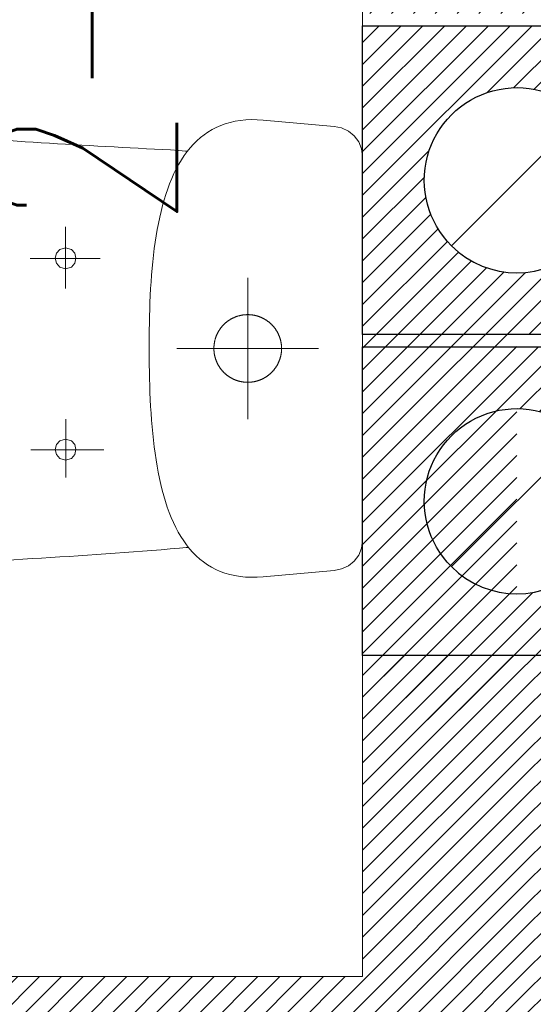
# Model space of a CAD drawing. Header units: inches. Extents: x 27484 to 71626, y -45113 to 39.
# Tile 201 of 256: x 33975 to 34016, y -23446 to -23366. Entities that reach past the tile are written whole.
import ezdxf
from ezdxf.enums import TextEntityAlignment as Align

# ---------------------------------------------------------------- set-up
doc = ezdxf.new("R2010")
doc.units = ezdxf.units.IN
doc.header["$LTSCALE"] = 50
doc.header["$MEASUREMENT"] = 0
for name, color, linetype, lineweight in [('A-ARMATURA', 45, 'Continuous', 5), ('A-SCIANY', 5, 'Continuous', 18), ('A-ść. istn.', 8, 'Continuous', 0)]:
    doc.layers.add(name, color=color, linetype=linetype, lineweight=lineweight)
for name, color, linetype in [('B-IWE', 2, 'Continuous'), ('B-IWE-KAN', 7, 'Continuous'), ('R-MET-IWE', 2, 'Continuous'), ('rz_wentylacja', 10, 'Continuous')]:
    doc.layers.add(name, color=color, linetype=linetype)
doc.styles.get("Standard").update_dxf_attribs({"font": 'romans.shx'})
pattern_1 = [(45, (31560.1443, -34930.5661), (-0.88388348, 0.88388348), [])]

# ---------------------------------------------------------------- blocks, each defined once
blk = doc.blocks.new('A$C04280096')
at = {"layer": 'A-ARMATURA'}
for p, q in [((-161.82, -0.83), (-155.43, 0)), ((-155.43, 0), (155.43, 0)), ((155.43, 0), (161.82, -0.83)), ((-176, -11.46), (-172.25, -6.79)), ((-172.25, -6.79), (-167.48, -3.17)), ((-167.48, -3.17), (-161.82, -0.83)), ((161.82, -0.83), (167.48, -3.17)), ((167.48, -3.17), (172.25, -6.79)), ((172.25, -6.79), (176, -11.47)), ((-178.58, -16.96), (-176, -11.46)), ((176, -11.47), (178.58, -16.97)), ((-184.97, -80.5), (-179.85, -23.06)), ((-179.85, -23.06), (-178.58, -16.96)), ((178.58, -16.97), (179.85, -23.06)), ((179.85, -23.06), (184.97, -80.5)), ((0, -150.3), (0, -35.69)), ((-17.21, -71.68), (-17.44, -71.86)), ((-16.99, -71.5), (-17.21, -71.68)), ((-16.76, -71.32), (-16.99, -71.5)), ((-16.54, -71.15), (-16.76, -71.32)), ((-16.31, -70.98), (-16.54, -71.15)), ((-16.08, -70.81), (-16.31, -70.98)), ((-15.84, -70.64), (-16.08, -70.81)), ((-15.61, -70.48), (-15.84, -70.64)), ((-15.37, -70.32), (-15.61, -70.48)), ((-15.13, -70.16), (-15.37, -70.32)), ((-14.89, -70), (-15.13, -70.16)), ((-14.65, -69.84), (-14.89, -70)), ((-14.41, -69.69), (-14.65, -69.84)), ((-14.16, -69.54), (-14.41, -69.69)), ((-13.92, -69.39), (-14.16, -69.54)), ((-13.67, -69.25), (-13.92, -69.39)), ((-13.42, -69.11), (-13.67, -69.25)), ((-13.17, -68.97), (-13.42, -69.11)), ((-12.92, -68.83), (-13.17, -68.97)), ((-12.66, -68.7), (-12.92, -68.83)), ((-12.41, -68.57), (-12.66, -68.7)), ((-12.15, -68.44), (-12.41, -68.57)), ((-11.89, -68.31), (-12.15, -68.44)), ((-11.63, -68.19), (-11.89, -68.31)), ((-11.37, -68.07), (-11.63, -68.19)), ((-11.11, -67.95), (-11.37, -68.07)), ((-10.85, -67.84), (-11.11, -67.95)), ((-10.58, -67.72), (-10.85, -67.84)), ((-10.32, -67.62), (-10.58, -67.72)), ((-10.05, -67.51), (-10.32, -67.62)), ((-9.79, -67.4), (-10.05, -67.51)), ((-9.52, -67.3), (-9.79, -67.4)), ((-9.25, -67.21), (-9.52, -67.3)), ((-8.98, -67.11), (-9.25, -67.21)), ((-8.71, -67.02), (-8.98, -67.11)), ((-8.43, -66.93), (-8.71, -67.02)), ((-8.16, -66.84), (-8.43, -66.93)), ((-7.89, -66.76), (-8.16, -66.84)), ((-7.61, -66.68), (-7.89, -66.76)), ((-7.33, -66.6), (-7.61, -66.68)), ((-7.06, -66.52), (-7.33, -66.6)), ((-6.78, -66.45), (-7.06, -66.52)), ((-6.5, -66.38), (-6.78, -66.45)), ((-6.22, -66.31), (-6.5, -66.38)), ((-5.94, -66.25), (-6.22, -66.31)), ((-5.66, -66.19), (-5.94, -66.25)), ((-5.38, -66.13), (-5.66, -66.19)), ((-5.1, -66.08), (-5.38, -66.13)), ((-4.82, -66.02), (-5.1, -66.08)), ((-4.54, -65.97), (-4.82, -66.02)), ((-4.25, -65.93), (-4.54, -65.97)), ((-3.97, -65.89), (-4.25, -65.93)), ((-3.68, -65.85), (-3.97, -65.89)), ((-3.4, -65.81), (-3.68, -65.85)), ((-3.12, -65.77), (-3.4, -65.81)), ((-2.83, -65.74), (-3.12, -65.77)), ((-2.54, -65.72), (-2.83, -65.74)), ((-2.26, -65.69), (-2.54, -65.72)), ((-1.97, -65.67), (-2.26, -65.69)), ((-1.69, -65.65), (-1.97, -65.67)), ((-1.4, -65.63), (-1.69, -65.65)), ((-1.11, -65.62), (-1.4, -65.63)), ((-0.83, -65.61), (-1.11, -65.62)), ((-0.54, -65.6), (-0.83, -65.61)), ((-0.25, -65.6), (-0.54, -65.6)), ((0.03, -65.6), (-0.25, -65.6)), ((0.32, -65.6), (0.03, -65.6)), ((0.61, -65.6), (0.32, -65.6)), ((0.89, -65.61), (0.61, -65.6)), ((1.18, -65.62), (0.89, -65.61)), ((1.47, -65.64), (1.18, -65.62)), ((1.75, -65.65), (1.47, -65.64)), ((2.04, -65.67), (1.75, -65.65)), ((2.33, -65.7), (2.04, -65.67)), ((2.61, -65.72), (2.33, -65.7)), ((2.9, -65.75), (2.61, -65.72)), ((3.18, -65.78), (2.9, -65.75)), ((3.47, -65.82), (3.18, -65.78)), ((3.75, -65.86), (3.47, -65.82)), ((4.04, -65.9), (3.75, -65.86)), ((4.32, -65.94), (4.04, -65.9)), ((4.6, -65.99), (4.32, -65.94)), ((4.88, -66.04), (4.6, -65.99)), ((5.17, -66.09), (4.88, -66.04)), ((5.45, -66.14), (5.17, -66.09)), ((5.73, -66.2), (5.45, -66.14)), ((6.01, -66.26), (5.73, -66.2)), ((6.29, -66.33), (6.01, -66.26)), ((6.57, -66.4), (6.29, -66.33)), ((6.85, -66.47), (6.57, -66.4)), ((7.12, -66.54), (6.85, -66.47)), ((7.4, -66.62), (7.12, -66.54)), ((7.68, -66.69), (7.4, -66.62)), ((7.95, -66.78), (7.68, -66.69)), ((8.22, -66.86), (7.95, -66.78)), ((8.5, -66.95), (8.22, -66.86)), ((8.77, -67.04), (8.5, -66.95)), ((9.04, -67.13), (8.77, -67.04)), ((9.31, -67.23), (9.04, -67.13)), ((9.58, -67.33), (9.31, -67.23)), ((9.85, -67.43), (9.58, -67.33)), ((10.12, -67.53), (9.85, -67.43)), ((10.38, -67.64), (10.12, -67.53)), ((10.65, -67.75), (10.38, -67.64)), ((10.91, -67.86), (10.65, -67.75)), ((11.17, -67.98), (10.91, -67.86)), ((11.43, -68.1), (11.17, -67.98)), ((11.69, -68.22), (11.43, -68.1)), ((11.95, -68.34), (11.69, -68.22)), ((12.21, -68.47), (11.95, -68.34)), ((12.47, -68.6), (12.21, -68.47)), ((12.72, -68.73), (12.47, -68.6)), ((12.98, -68.86), (12.72, -68.73)), ((13.23, -69), (12.98, -68.86)), ((13.48, -69.14), (13.23, -69)), ((13.73, -69.28), (13.48, -69.14)), ((13.97, -69.43), (13.73, -69.28)), ((14.22, -69.58), (13.97, -69.43)), ((14.46, -69.73), (14.22, -69.58)), ((14.71, -69.88), (14.46, -69.73)), ((14.95, -70.03), (14.71, -69.88)), ((15.19, -70.19), (14.95, -70.03)), ((15.43, -70.35), (15.19, -70.19)), ((15.66, -70.52), (15.43, -70.35)), ((15.9, -70.68), (15.66, -70.52)), ((16.13, -70.85), (15.9, -70.68)), ((16.36, -71.02), (16.13, -70.85)), ((16.59, -71.19), (16.36, -71.02)), ((16.82, -71.37), (16.59, -71.19)), ((17.04, -71.54), (16.82, -71.37)), ((17.27, -71.72), (17.04, -71.54)), ((17.49, -71.91), (17.27, -71.72)), ((-23.85, -79.51), (-23.99, -79.76)), ((-23.71, -79.26), (-23.85, -79.51)), ((-23.56, -79.02), (-23.71, -79.26)), ((-23.42, -78.77), (-23.56, -79.02)), ((-23.27, -78.53), (-23.42, -78.77)), ((-23.11, -78.28), (-23.27, -78.53)), ((-22.96, -78.04), (-23.11, -78.28)), ((-22.8, -77.8), (-22.96, -78.04)), ((-22.64, -77.57), (-22.8, -77.8)), ((-22.48, -77.33), (-22.64, -77.57)), ((-22.31, -77.09), (-22.48, -77.33)), ((-22.14, -76.86), (-22.31, -77.09)), ((-21.97, -76.63), (-22.14, -76.86)), ((-21.8, -76.4), (-21.97, -76.63)), ((-21.63, -76.17), (-21.8, -76.4)), ((-21.45, -75.95), (-21.63, -76.17)), ((-21.27, -75.73), (-21.45, -75.95)), ((-21.09, -75.5), (-21.27, -75.73)), ((-20.9, -75.28), (-21.09, -75.5)), ((-20.72, -75.07), (-20.9, -75.28)), ((-20.53, -74.85), (-20.72, -75.07)), ((-20.34, -74.64), (-20.53, -74.85)), ((-20.14, -74.42), (-20.34, -74.64)), ((-19.95, -74.21), (-20.14, -74.42)), ((-19.75, -74.01), (-19.95, -74.21)), ((-19.55, -73.8), (-19.75, -74.01)), ((-19.35, -73.6), (-19.55, -73.8)), ((-19.14, -73.39), (-19.35, -73.6)), ((-18.94, -73.2), (-19.14, -73.39)), ((-18.73, -73), (-18.94, -73.2)), ((-18.52, -72.8), (-18.73, -73)), ((-18.31, -72.61), (-18.52, -72.8)), ((-18.09, -72.42), (-18.31, -72.61)), ((-17.87, -72.23), (-18.09, -72.42)), ((-17.66, -72.05), (-17.87, -72.23)), ((-17.44, -71.86), (-17.66, -72.05)), ((17.71, -72.09), (17.49, -71.91)), ((17.93, -72.28), (17.71, -72.09)), ((18.14, -72.46), (17.93, -72.28)), ((18.36, -72.66), (18.14, -72.46)), ((18.57, -72.85), (18.36, -72.66)), ((18.78, -73.04), (18.57, -72.85)), ((18.99, -73.24), (18.78, -73.04)), ((19.19, -73.44), (18.99, -73.24)), ((19.39, -73.64), (19.19, -73.44)), ((19.6, -73.85), (19.39, -73.64)), ((19.8, -74.05), (19.6, -73.85)), ((19.99, -74.26), (19.8, -74.05)), ((20.19, -74.47), (19.99, -74.26)), ((20.38, -74.69), (20.19, -74.47)), ((20.57, -74.9), (20.38, -74.69)), ((20.76, -75.12), (20.57, -74.9)), ((20.95, -75.33), (20.76, -75.12)), ((21.13, -75.56), (20.95, -75.33)), ((21.31, -75.78), (21.13, -75.56)), ((21.49, -76), (21.31, -75.78)), ((21.67, -76.23), (21.49, -76)), ((21.84, -76.46), (21.67, -76.23)), ((22.01, -76.69), (21.84, -76.46)), ((22.18, -76.92), (22.01, -76.69)), ((22.35, -77.15), (22.18, -76.92)), ((22.51, -77.38), (22.35, -77.15)), ((22.68, -77.62), (22.51, -77.38)), ((22.84, -77.86), (22.68, -77.62)), ((22.99, -78.1), (22.84, -77.86)), ((23.15, -78.34), (22.99, -78.1)), ((23.3, -78.58), (23.15, -78.34)), ((23.45, -78.83), (23.3, -78.58)), ((23.6, -79.08), (23.45, -78.83)), ((23.74, -79.32), (23.6, -79.08)), ((23.88, -79.57), (23.74, -79.32)), ((24.02, -79.82), (23.88, -79.57)), ((-185.34, -90.09), (-185.28, -85.38)), ((-185.28, -85.38), (-184.97, -80.5)), ((-26.85, -87.54), (-26.9, -87.82)), ((-26.79, -87.26), (-26.85, -87.54)), ((-26.73, -86.98), (-26.79, -87.26)), ((-26.66, -86.7), (-26.73, -86.98)), ((-26.6, -86.42), (-26.66, -86.7)), ((-26.53, -86.15), (-26.6, -86.42)), ((-26.45, -85.87), (-26.53, -86.15)), ((-26.38, -85.59), (-26.45, -85.87)), ((-26.3, -85.32), (-26.38, -85.59)), ((-26.22, -85.04), (-26.3, -85.32)), ((-26.13, -84.77), (-26.22, -85.04)), ((-26.04, -84.49), (-26.13, -84.77)), ((-25.95, -84.22), (-26.04, -84.49)), ((-25.86, -83.95), (-25.95, -84.22)), ((-25.76, -83.68), (-25.86, -83.95)), ((-25.67, -83.41), (-25.76, -83.68)), ((-25.56, -83.14), (-25.67, -83.41)), ((-25.46, -82.88), (-25.56, -83.14)), ((-25.35, -82.61), (-25.46, -82.88)), ((-25.24, -82.34), (-25.35, -82.61)), ((-25.13, -82.08), (-25.24, -82.34)), ((-25.01, -81.82), (-25.13, -82.08)), ((-24.89, -81.56), (-25.01, -81.82)), ((-24.77, -81.3), (-24.89, -81.56)), ((-24.65, -81.04), (-24.77, -81.3)), ((-24.52, -80.78), (-24.65, -81.04)), ((-24.39, -80.52), (-24.52, -80.78)), ((-24.26, -80.27), (-24.39, -80.52)), ((-24.13, -80.02), (-24.26, -80.27)), ((-23.99, -79.76), (-24.13, -80.02)), ((24.16, -80.08), (24.02, -79.82)), ((24.29, -80.33), (24.16, -80.08)), ((24.42, -80.58), (24.29, -80.33)), ((24.55, -80.84), (24.42, -80.58)), ((24.68, -81.1), (24.55, -80.84)), ((24.8, -81.36), (24.68, -81.1)), ((24.92, -81.62), (24.8, -81.36)), ((25.04, -81.88), (24.92, -81.62)), ((25.16, -82.14), (25.04, -81.88)), ((25.27, -82.41), (25.16, -82.14)), ((25.38, -82.67), (25.27, -82.41)), ((25.48, -82.94), (25.38, -82.67)), ((25.59, -83.21), (25.48, -82.94)), ((25.69, -83.47), (25.59, -83.21)), ((25.79, -83.74), (25.69, -83.47)), ((25.88, -84.01), (25.79, -83.74)), ((25.98, -84.29), (25.88, -84.01)), ((26.07, -84.56), (25.98, -84.29)), ((26.15, -84.83), (26.07, -84.56)), ((26.24, -85.11), (26.15, -84.83)), ((26.32, -85.38), (26.24, -85.11)), ((26.4, -85.66), (26.32, -85.38)), ((26.47, -85.93), (26.4, -85.66)), ((26.54, -86.21), (26.47, -85.93)), ((26.61, -86.49), (26.54, -86.21)), ((26.68, -86.77), (26.61, -86.49)), ((26.74, -87.05), (26.68, -86.77)), ((26.8, -87.33), (26.74, -87.05)), ((26.86, -87.61), (26.8, -87.33)), ((26.92, -87.89), (26.86, -87.61)), ((184.97, -80.5), (185.28, -85.44)), ((185.28, -85.44), (185.34, -90.2)), ((-185.15, -94.62), (-185.34, -90.09)), ((-184.71, -99), (-185.15, -94.62)), ((-57.3, -92.99), (57.3, -92.99)), ((-27.39, -92.67), (-27.4, -92.96)), ((-27.4, -92.96), (-27.39, -93.24)), ((-27.38, -92.1), (-27.39, -92.38)), ((-27.39, -92.38), (-27.39, -92.67)), ((-27.39, -93.24), (-27.39, -93.53)), ((-27.39, -93.53), (-27.38, -93.82)), ((-27.37, -91.81), (-27.38, -92.1)), ((-27.38, -93.82), (-27.37, -94.1)), ((-27.36, -91.52), (-27.37, -91.81)), ((-27.37, -94.1), (-27.36, -94.39)), ((-27.34, -91.24), (-27.36, -91.52)), ((-27.36, -94.39), (-27.34, -94.68)), ((-27.32, -90.95), (-27.34, -91.24)), ((-27.34, -94.68), (-27.32, -94.96)), ((-27.3, -90.67), (-27.32, -90.95)), ((-27.32, -94.96), (-27.3, -95.25)), ((-27.27, -90.38), (-27.3, -90.67)), ((-27.3, -95.25), (-27.28, -95.54)), ((-27.28, -95.54), (-27.25, -95.82)), ((-27.24, -90.09), (-27.27, -90.38)), ((-27.21, -89.81), (-27.24, -90.09)), ((-27.18, -89.52), (-27.21, -89.81)), ((-27.14, -89.24), (-27.18, -89.52)), ((-27.1, -88.96), (-27.14, -89.24)), ((-27.05, -88.67), (-27.1, -88.96)), ((-27.01, -88.39), (-27.05, -88.67)), ((-26.96, -88.11), (-27.01, -88.39)), ((-26.9, -87.82), (-26.96, -88.11)), ((26.97, -88.17), (26.92, -87.89)), ((27.02, -88.46), (26.97, -88.17)), ((27.06, -88.74), (27.02, -88.46)), ((27.11, -89.02), (27.06, -88.74)), ((27.15, -89.31), (27.11, -89.02)), ((27.18, -89.59), (27.15, -89.31)), ((27.22, -89.88), (27.18, -89.59)), ((27.25, -90.16), (27.22, -89.88)), ((27.24, -95.89), (27.27, -95.61)), ((27.28, -90.45), (27.25, -90.16)), ((27.27, -95.61), (27.3, -95.32)), ((27.3, -90.73), (27.28, -90.45)), ((27.32, -91.02), (27.3, -90.73)), ((27.3, -95.32), (27.32, -95.04)), ((27.34, -91.3), (27.32, -91.02)), ((27.32, -95.04), (27.34, -94.75)), ((27.36, -91.59), (27.34, -91.3)), ((27.34, -94.75), (27.36, -94.46)), ((27.37, -91.88), (27.36, -91.59)), ((27.36, -94.46), (27.37, -94.18)), ((27.38, -92.16), (27.37, -91.88)), ((27.37, -94.18), (27.38, -93.89)), ((27.39, -92.45), (27.38, -92.16)), ((27.38, -93.89), (27.39, -93.6)), ((27.39, -92.74), (27.39, -92.45)), ((27.4, -93.03), (27.39, -92.74)), ((27.39, -93.32), (27.4, -93.03)), ((27.39, -93.6), (27.39, -93.32)), ((27.4, -92.99), (27.4, -92.99)), ((27.4, -93.03), (27.4, -93.03)), ((185.15, -94.79), (184.7, -99.21)), ((185.34, -90.2), (185.15, -94.79)), ((-184.04, -103.2), (-184.71, -99)), ((-183.13, -107.25), (-184.04, -103.2)), ((-27.25, -95.82), (-27.22, -96.11)), ((-27.22, -96.11), (-27.18, -96.39)), ((-27.18, -96.39), (-27.15, -96.68)), ((-27.15, -96.68), (-27.11, -96.96)), ((-27.11, -96.96), (-27.06, -97.24)), ((-27.06, -97.24), (-27.02, -97.53)), ((-27.02, -97.53), (-26.97, -97.81)), ((-26.97, -97.81), (-26.92, -98.09)), ((-26.92, -98.09), (-26.86, -98.37)), ((-26.86, -98.37), (-26.8, -98.65)), ((-26.8, -98.65), (-26.74, -98.93)), ((-26.74, -98.93), (-26.68, -99.21)), ((-26.68, -99.21), (-26.61, -99.49)), ((-26.61, -99.49), (-26.54, -99.77)), ((-26.54, -99.77), (-26.47, -100.05)), ((-26.47, -100.05), (-26.4, -100.33)), ((-26.4, -100.33), (-26.32, -100.6)), ((-26.32, -100.6), (-26.24, -100.88)), ((-26.24, -100.88), (-26.15, -101.15)), ((-26.15, -101.15), (-26.07, -101.42)), ((-26.07, -101.42), (-25.98, -101.7)), ((-25.98, -101.7), (-25.88, -101.97)), ((-25.88, -101.97), (-25.79, -102.24)), ((-25.79, -102.24), (-25.69, -102.51)), ((-25.69, -102.51), (-25.59, -102.78)), ((-25.59, -102.78), (-25.48, -103.04)), ((-25.48, -103.04), (-25.38, -103.31)), ((-25.38, -103.31), (-25.27, -103.58)), ((-25.27, -103.58), (-25.16, -103.84)), ((25.13, -103.91), (25.24, -103.64)), ((25.24, -103.64), (25.35, -103.38)), ((25.35, -103.38), (25.46, -103.11)), ((25.46, -103.11), (25.56, -102.85)), ((25.56, -102.85), (25.66, -102.58)), ((25.66, -102.58), (25.76, -102.31)), ((25.76, -102.31), (25.86, -102.04)), ((25.86, -102.04), (25.95, -101.77)), ((25.95, -101.77), (26.04, -101.49)), ((26.04, -101.49), (26.13, -101.22)), ((26.13, -101.22), (26.22, -100.95)), ((26.22, -100.95), (26.3, -100.67)), ((26.3, -100.67), (26.38, -100.4)), ((26.38, -100.4), (26.45, -100.12)), ((26.45, -100.12), (26.53, -99.84)), ((26.53, -99.84), (26.6, -99.56)), ((26.6, -99.56), (26.66, -99.28)), ((26.66, -99.28), (26.73, -99)), ((26.73, -99), (26.79, -98.72)), ((26.79, -98.72), (26.85, -98.44)), ((26.85, -98.44), (26.9, -98.16)), ((26.9, -98.16), (26.96, -97.88)), ((26.96, -97.88), (27.01, -97.6)), ((27.01, -97.6), (27.05, -97.32)), ((27.05, -97.32), (27.1, -97.03)), ((27.1, -97.03), (27.14, -96.75)), ((27.14, -96.75), (27.17, -96.46)), ((27.17, -96.46), (27.21, -96.18)), ((27.21, -96.18), (27.24, -95.89)), ((184.02, -103.46), (183.1, -107.54)), ((184.7, -99.21), (184.02, -103.46)), ((-182, -111.14), (-183.13, -107.25)), ((-180.65, -114.88), (-182, -111.14)), ((-25.16, -103.84), (-25.04, -104.1)), ((-25.04, -104.1), (-24.92, -104.36)), ((-24.92, -104.36), (-24.8, -104.62)), ((-24.8, -104.62), (-24.68, -104.88)), ((-24.68, -104.88), (-24.55, -105.14)), ((-24.55, -105.14), (-24.43, -105.4)), ((-24.43, -105.4), (-24.29, -105.65)), ((-24.29, -105.65), (-24.16, -105.91)), ((-24.16, -105.91), (-24.02, -106.16)), ((-24.02, -106.16), (-23.88, -106.41)), ((-23.88, -106.41), (-23.74, -106.66)), ((-23.74, -106.66), (-23.6, -106.91)), ((-23.6, -106.91), (-23.45, -107.15)), ((-23.45, -107.15), (-23.3, -107.4)), ((-23.3, -107.4), (-23.15, -107.64)), ((-23.15, -107.64), (-23, -107.88)), ((-23, -107.88), (-22.84, -108.12)), ((-22.84, -108.12), (-22.68, -108.36)), ((-22.68, -108.36), (-22.52, -108.6)), ((-22.52, -108.6), (-22.35, -108.83)), ((-22.35, -108.83), (-22.18, -109.07)), ((-22.18, -109.07), (-22.01, -109.3)), ((-22.01, -109.3), (-21.84, -109.53)), ((-21.84, -109.53), (-21.67, -109.76)), ((-21.67, -109.76), (-21.49, -109.98)), ((-21.49, -109.98), (-21.31, -110.21)), ((-21.31, -110.21), (-21.13, -110.43)), ((-21.13, -110.43), (-20.95, -110.65)), ((-20.95, -110.65), (-20.76, -110.87)), ((-20.76, -110.87), (-20.57, -111.08)), ((-20.57, -111.08), (-20.38, -111.3)), ((-20.38, -111.3), (-20.19, -111.51)), ((-20.19, -111.51), (-19.99, -111.72)), ((19.95, -111.77), (20.14, -111.56)), ((20.14, -111.56), (20.33, -111.35)), ((20.33, -111.35), (20.53, -111.14)), ((20.53, -111.14), (20.71, -110.92)), ((20.71, -110.92), (20.9, -110.7)), ((20.9, -110.7), (21.09, -110.48)), ((21.09, -110.48), (21.27, -110.26)), ((21.27, -110.26), (21.45, -110.04)), ((21.45, -110.04), (21.62, -109.81)), ((21.62, -109.81), (21.8, -109.59)), ((21.8, -109.59), (21.97, -109.36)), ((21.97, -109.36), (22.14, -109.13)), ((22.14, -109.13), (22.31, -108.89)), ((22.31, -108.89), (22.47, -108.66)), ((22.47, -108.66), (22.64, -108.42)), ((22.64, -108.42), (22.8, -108.18)), ((22.8, -108.18), (22.96, -107.94)), ((22.96, -107.94), (23.11, -107.7)), ((23.11, -107.7), (23.26, -107.46)), ((23.26, -107.46), (23.41, -107.22)), ((23.41, -107.22), (23.56, -106.97)), ((23.56, -106.97), (23.71, -106.72)), ((23.71, -106.72), (23.85, -106.47)), ((23.85, -106.47), (23.99, -106.22)), ((23.99, -106.22), (24.13, -105.97)), ((24.13, -105.97), (24.26, -105.72)), ((24.26, -105.72), (24.39, -105.46)), ((24.39, -105.46), (24.52, -105.21)), ((24.52, -105.21), (24.65, -104.95)), ((24.65, -104.95), (24.77, -104.69)), ((24.77, -104.69), (24.89, -104.43)), ((24.89, -104.43), (25.01, -104.17)), ((25.01, -104.17), (25.13, -103.91)), ((181.95, -111.46), (180.58, -115.23)), ((183.1, -107.54), (181.95, -111.46)), ((-179.08, -118.47), (-180.65, -114.88)), ((-177.3, -121.91), (-179.08, -118.47)), ((-19.99, -111.72), (-19.8, -111.93)), ((-19.8, -111.93), (-19.6, -112.13)), ((-19.6, -112.13), (-19.4, -112.34)), ((-19.4, -112.34), (-19.19, -112.54)), ((-19.19, -112.54), (-18.99, -112.74)), ((-18.99, -112.74), (-18.78, -112.94)), ((-18.78, -112.94), (-18.57, -113.13)), ((-18.57, -113.13), (-18.36, -113.33)), ((-18.36, -113.33), (-18.14, -113.52)), ((-18.14, -113.52), (-17.93, -113.71)), ((-17.93, -113.71), (-17.71, -113.89)), ((-17.71, -113.89), (-17.49, -114.08)), ((-17.49, -114.08), (-17.27, -114.26)), ((-17.27, -114.26), (-17.04, -114.44)), ((-17.04, -114.44), (-16.82, -114.62)), ((-16.82, -114.62), (-16.59, -114.79)), ((-16.59, -114.79), (-16.36, -114.96)), ((-16.36, -114.96), (-16.13, -115.14)), ((-16.13, -115.14), (-15.9, -115.3)), ((-15.9, -115.3), (-15.66, -115.47)), ((-15.66, -115.47), (-15.43, -115.63)), ((-15.43, -115.63), (-15.19, -115.79)), ((-15.19, -115.79), (-14.95, -115.95)), ((-14.95, -115.95), (-14.71, -116.1)), ((-14.71, -116.1), (-14.47, -116.26)), ((-14.47, -116.26), (-14.22, -116.41)), ((-14.22, -116.41), (-13.98, -116.55)), ((-13.98, -116.55), (-13.73, -116.7)), ((-13.73, -116.7), (-13.48, -116.84)), ((-13.48, -116.84), (-13.23, -116.98)), ((-13.23, -116.98), (-12.98, -117.12)), ((-12.98, -117.12), (-12.72, -117.25)), ((-12.72, -117.25), (-12.47, -117.39)), ((-12.47, -117.39), (-12.21, -117.52)), ((-12.21, -117.52), (-11.96, -117.64)), ((-11.96, -117.64), (-11.7, -117.77)), ((-11.7, -117.77), (-11.44, -117.89)), ((-11.44, -117.89), (-11.18, -118.01)), ((-11.18, -118.01), (-10.91, -118.12)), ((-10.91, -118.12), (-10.65, -118.23)), ((-10.65, -118.23), (-10.38, -118.34)), ((-10.38, -118.34), (-10.12, -118.45)), ((-10.12, -118.45), (-9.85, -118.56)), ((-9.85, -118.56), (-9.58, -118.66)), ((-9.58, -118.66), (-9.31, -118.76)), ((-9.31, -118.76), (-9.04, -118.85)), ((-9.04, -118.85), (-8.77, -118.95)), ((-8.77, -118.95), (-8.5, -119.04)), ((-8.5, -119.04), (-8.23, -119.12)), ((-8.23, -119.12), (-7.95, -119.21)), ((-7.95, -119.21), (-7.68, -119.29)), ((-7.68, -119.29), (-7.4, -119.37)), ((-7.4, -119.37), (-7.13, -119.45)), ((-7.13, -119.45), (-6.85, -119.52)), ((-6.85, -119.52), (-6.57, -119.59)), ((-6.57, -119.59), (-6.29, -119.66)), ((6.22, -119.67), (6.5, -119.61)), ((6.5, -119.61), (6.78, -119.54)), ((6.78, -119.54), (7.06, -119.46)), ((7.06, -119.46), (7.33, -119.39)), ((7.33, -119.39), (7.61, -119.31)), ((7.61, -119.31), (7.88, -119.23)), ((7.88, -119.23), (8.16, -119.15)), ((8.16, -119.15), (8.43, -119.06)), ((8.43, -119.06), (8.7, -118.97)), ((8.7, -118.97), (8.97, -118.88)), ((8.97, -118.88), (9.25, -118.78)), ((9.25, -118.78), (9.52, -118.68)), ((9.52, -118.68), (9.78, -118.58)), ((9.78, -118.58), (10.05, -118.48)), ((10.05, -118.48), (10.32, -118.37)), ((10.32, -118.37), (10.58, -118.26)), ((10.58, -118.26), (10.85, -118.15)), ((10.85, -118.15), (11.11, -118.03)), ((11.11, -118.03), (11.37, -117.92)), ((11.37, -117.92), (11.63, -117.8)), ((11.63, -117.8), (11.89, -117.67)), ((11.89, -117.67), (12.15, -117.55)), ((12.15, -117.55), (12.4, -117.42)), ((12.4, -117.42), (12.66, -117.29)), ((12.66, -117.29), (12.91, -117.15)), ((12.91, -117.15), (13.17, -117.02)), ((13.17, -117.02), (13.42, -116.88)), ((13.42, -116.88), (13.67, -116.74)), ((13.67, -116.74), (13.91, -116.59)), ((13.91, -116.59), (14.16, -116.44)), ((14.16, -116.44), (14.41, -116.3)), ((14.41, -116.3), (14.65, -116.14)), ((14.65, -116.14), (14.89, -115.99)), ((14.89, -115.99), (15.13, -115.83)), ((15.13, -115.83), (15.37, -115.67)), ((15.37, -115.67), (15.6, -115.51)), ((15.6, -115.51), (15.84, -115.34)), ((15.84, -115.34), (16.07, -115.18)), ((16.07, -115.18), (16.3, -115.01)), ((16.3, -115.01), (16.53, -114.84)), ((16.53, -114.84), (16.76, -114.66)), ((16.76, -114.66), (16.99, -114.49)), ((16.99, -114.49), (17.21, -114.31)), ((17.21, -114.31), (17.43, -114.12)), ((17.43, -114.12), (17.65, -113.94)), ((17.65, -113.94), (17.87, -113.76)), ((17.87, -113.76), (18.09, -113.57)), ((18.09, -113.57), (18.3, -113.38)), ((18.3, -113.38), (18.52, -113.18)), ((18.52, -113.18), (18.73, -112.99)), ((18.73, -112.99), (18.94, -112.79)), ((18.94, -112.79), (19.14, -112.59)), ((19.14, -112.59), (19.35, -112.39)), ((19.35, -112.39), (19.55, -112.19)), ((19.55, -112.19), (19.75, -111.98)), ((19.75, -111.98), (19.95, -111.77)), ((178.98, -118.84), (177.18, -122.29)), ((180.58, -115.23), (178.98, -118.84)), ((-175.32, -125.21), (-177.3, -121.91)), ((-173.14, -128.36), (-175.32, -125.21)), ((-6.29, -119.66), (-6.01, -119.72)), ((-6.01, -119.72), (-5.73, -119.78)), ((-5.73, -119.78), (-5.45, -119.84)), ((-5.45, -119.84), (-5.17, -119.9)), ((-5.17, -119.9), (-4.89, -119.95)), ((-4.89, -119.95), (-4.6, -120)), ((-4.6, -120), (-4.32, -120.04)), ((-4.32, -120.04), (-4.04, -120.09)), ((-4.04, -120.09), (-3.75, -120.13)), ((-3.75, -120.13), (-3.47, -120.17)), ((-3.47, -120.17), (-3.18, -120.2)), ((-3.18, -120.2), (-2.9, -120.23)), ((-2.9, -120.23), (-2.61, -120.26)), ((-2.61, -120.26), (-2.33, -120.29)), ((-2.33, -120.29), (-2.04, -120.31)), ((-2.04, -120.31), (-1.76, -120.33)), ((-1.76, -120.33), (-1.47, -120.35)), ((-1.47, -120.35), (-1.18, -120.36)), ((-1.18, -120.36), (-0.9, -120.37)), ((-0.9, -120.37), (-0.61, -120.38)), ((-0.61, -120.38), (-0.32, -120.39)), ((-0.32, -120.39), (-0.04, -120.39)), ((-0.04, -120.39), (0.25, -120.39)), ((0.25, -120.39), (0.54, -120.38)), ((0.54, -120.38), (0.82, -120.38)), ((0.82, -120.38), (1.11, -120.37)), ((1.11, -120.37), (1.4, -120.35)), ((1.4, -120.35), (1.68, -120.34)), ((1.68, -120.34), (1.97, -120.32)), ((1.97, -120.32), (2.26, -120.29)), ((2.26, -120.29), (2.54, -120.27)), ((2.54, -120.27), (2.83, -120.24)), ((2.83, -120.24), (3.11, -120.21)), ((3.11, -120.21), (3.4, -120.18)), ((3.4, -120.18), (3.68, -120.14)), ((3.68, -120.14), (3.97, -120.1)), ((3.97, -120.1), (4.25, -120.06)), ((4.25, -120.06), (4.53, -120.01)), ((4.53, -120.01), (4.82, -119.96)), ((4.82, -119.96), (5.1, -119.91)), ((5.1, -119.91), (5.38, -119.85)), ((5.38, -119.85), (5.66, -119.8)), ((5.66, -119.8), (5.94, -119.74)), ((5.94, -119.74), (6.22, -119.67)), ((175.16, -125.6), (172.95, -128.76)), ((177.18, -122.29), (175.16, -125.6)), ((-170.76, -131.37), (-173.14, -128.36)), ((-168.2, -134.25), (-170.76, -131.37)), ((-165.45, -137), (-168.2, -134.25)), ((167.94, -134.67), (165.16, -137.41)), ((170.54, -131.78), (167.94, -134.67)), ((172.95, -128.76), (170.54, -131.78)), ((-162.53, -139.61), (-165.45, -137)), ((-159.44, -142.1), (-162.53, -139.61)), ((-160.46, -148.9), (-159.94, -143.35)), ((-159.94, -143.35), (-159.8, -141.81)), ((-156.18, -144.47), (-159.44, -142.1)), ((159.06, -142.51), (155.76, -144.86)), ((162.19, -140.02), (159.06, -142.51)), ((161.15, -140.85), (161.32, -142.74)), ((161.32, -142.74), (161.82, -148.3)), ((165.16, -137.41), (162.19, -140.02)), ((-152.76, -146.71), (-156.18, -144.47)), ((-149.19, -148.84), (-152.76, -146.71)), ((-145.47, -150.85), (-149.19, -148.84)), ((-141.61, -152.75), (-145.47, -150.85)), ((144.91, -151.21), (140.99, -153.1)), ((148.67, -149.21), (144.91, -151.21)), ((152.29, -147.1), (148.67, -149.21)), ((155.76, -144.86), (152.29, -147.1)), ((-137.6, -154.55), (-141.61, -152.75)), ((-133.47, -156.23), (-137.6, -154.55)), ((-129.21, -157.82), (-133.47, -156.23)), ((-124.83, -159.3), (-129.21, -157.82)), ((-120.34, -160.69), (-124.83, -159.3)), ((128.45, -158.1), (124.02, -159.56)), ((132.76, -156.54), (128.45, -158.1)), ((136.94, -154.87), (132.76, -156.54)), ((140.99, -153.1), (136.94, -154.87)), ((-115.74, -161.98), (-120.34, -160.69)), ((-111.03, -163.18), (-115.74, -161.98)), ((-106.22, -164.3), (-111.03, -163.18)), ((-101.32, -165.33), (-106.22, -164.3)), ((-96.34, -166.28), (-101.32, -165.33)), ((-91.27, -167.15), (-96.34, -166.28)), ((-86.13, -167.94), (-91.27, -167.15)), ((90.09, -167.25), (84.9, -168.03)), ((95.21, -166.41), (90.09, -167.25)), ((100.25, -165.48), (95.21, -166.41)), ((105.2, -164.47), (100.25, -165.48)), ((110.06, -163.38), (105.2, -164.47)), ((114.82, -162.2), (110.06, -163.38)), ((119.47, -160.93), (114.82, -162.2)), ((124.02, -159.56), (119.47, -160.93)), ((-80.92, -168.66), (-86.13, -167.94)), ((-75.64, -169.31), (-80.92, -168.66)), ((-70.3, -169.9), (-75.64, -169.31)), ((-64.91, -170.42), (-70.3, -169.9)), ((-59.47, -170.88), (-64.91, -170.42)), ((-53.99, -171.29), (-59.47, -170.88)), ((-48.48, -171.63), (-53.99, -171.29)), ((-42.93, -171.93), (-48.48, -171.63)), ((-37.36, -172.18), (-42.93, -171.93)), ((-31.76, -172.38), (-37.36, -172.18)), ((-26.15, -172.54), (-31.76, -172.38)), ((-20.54, -172.66), (-26.15, -172.54)), ((-14.92, -172.75), (-20.54, -172.66)), ((-9.3, -172.8), (-14.92, -172.75)), ((-3.69, -172.82), (-9.3, -172.8)), ((1.9, -172.81), (-3.69, -172.82)), ((7.53, -172.78), (1.9, -172.81)), ((1.9, -172.81), (1.9, -172.81)), ((13.18, -172.71), (7.53, -172.78)), ((18.82, -172.62), (13.18, -172.71)), ((24.47, -172.5), (18.82, -172.62)), ((30.11, -172.34), (24.47, -172.5)), ((35.74, -172.14), (30.11, -172.34)), ((41.35, -171.9), (35.74, -172.14)), ((46.93, -171.61), (41.35, -171.9)), ((52.49, -171.27), (46.93, -171.61)), ((58.01, -170.88), (52.49, -171.27)), ((63.5, -170.43), (58.01, -170.88)), ((68.93, -169.93), (63.5, -170.43)), ((74.31, -169.36), (68.93, -169.93)), ((79.64, -168.73), (74.31, -169.36)), ((84.9, -168.03), (79.64, -168.73)), ((-72.95, -212.51), (-72.95, -269.03)), ((82.03, -209.47), (82.03, -268.73)), ((-81.42, -240.48), (-80.17, -235.82)), ((-80.17, -235.82), (-77.06, -233.02)), ((-77.06, -233.02), (-73.01, -232.08)), ((-73.01, -232.08), (-68.97, -233.02)), ((-68.97, -233.02), (-65.86, -235.82)), ((-65.86, -235.82), (-64.61, -240.48)), ((73.56, -240.48), (74.8, -235.82)), ((74.8, -235.82), (77.92, -233.02)), ((77.92, -233.02), (81.96, -232.08)), ((81.96, -232.08), (86.01, -233.02)), ((86.01, -233.02), (89.12, -235.82)), ((89.12, -235.82), (90.37, -240.48)), ((-98.64, -240.47), (-48.47, -240.47)), ((-80.17, -245.15), (-81.42, -240.48)), ((-77.06, -247.95), (-80.17, -245.15)), ((-65.86, -245.15), (-68.97, -247.95)), ((-64.61, -240.49), (-65.86, -245.15)), ((-64.61, -240.48), (-64.61, -240.49)), ((57.18, -240.16), (104.61, -240.16)), ((74.8, -245.15), (73.56, -240.48)), ((77.92, -247.95), (74.8, -245.15)), ((89.12, -245.15), (86, -247.95)), ((90.37, -240.49), (89.12, -245.15)), ((90.37, -240.48), (90.37, -240.49)), ((-73.01, -248.89), (-77.06, -247.95)), ((-68.97, -247.95), (-73.01, -248.89)), ((81.96, -248.89), (77.92, -247.95)), ((86, -247.95), (81.96, -248.89))]:
    blk.add_line(p, q, dxfattribs=at)
at = {"layer": 'A-ARMATURA', "linetype": 'Continuous'}
for centre, radius, start, end in [((-8576.26, 264.4), 8425.94, 355.762455, 357.188478), ((-5010.96, -574.67), 5190.32, 2.07305, 4.71198)]:
    blk.add_arc(centre, radius, start, end, dxfattribs=at)
blk = doc.blocks.new('IWE0W')
at = {"layer": 'B-IWE-KAN'}
blk.add_lwpolyline([(0.8536, 0.8536, -1), (0.1464, 0.1464), (0.8536, 0.8536, 1), (0.1464, 0.1464)], format="xyb", dxfattribs=at)
blk = doc.blocks.new('IWE0W011')
at = {"layer": 'B-IWE'}
blk.add_lwpolyline([(0, 0), (25, 0), (25, 25), (0, 25), (0, 0)], dxfattribs=at)
at = {"xscale": 15, "yscale": 15, "zscale": 15}
blk.add_blockref('IWE0W', (5, 5), dxfattribs=at)
at = {"layer": 'R-MET-IWE', "width": 0.75}
blk.add_attdef('NR', text='', height=9.5, dxfattribs=at).set_placement((12.5, 37), align=Align.MIDDLE)

msp = doc.modelspace()

# ---------------------------------------------------------------- hatches: boundary and pattern name
at = {"layer": 'A-ść. istn.', "ltscale": 0.1}
h = msp.add_hatch(dxfattribs=at)
h.set_pattern_fill('ANSI31', color=256, scale=10)
h.set_pattern_definition(pattern_1)
h.paths.add_polyline_path([(33612.48246, -23142.96968), (33490.98246, -23142.96968), (33490.98246, -23137.96968), (33478.98246, -23137.96968), (33478.98246, -23162.96968), (33490.98246, -23162.96968), (33490.98246, -23154.96968), (33612.48246, -23154.96968)])
h.paths.add_polyline_path([(33490.98246, -23264.96968), (33478.98246, -23264.96968), (33478.98246, -23443.96968), (33488.86472, -23443.96968), (33488.86472, -23456.46968), (33607.48246, -23456.46968), (33607.48246, -23443.96968), (33490.98246, -23443.96968)])
h.paths.add_polyline_path([(33607.48246, -23456.46968), (33488.86472, -23456.46968), (33488.86472, -23468.96968), (33607.48246, -23468.96968)])
h.paths.add_polyline_path([(33758.48246, -23456.46968), (33642.48246, -23456.46968), (33642.48246, -23468.96968), (33758.48246, -23468.96968)])
h.paths.add_polyline_path([(33758.48246, -23442.96968), (33830.48246, -23442.96968), (33830.48246, -23456.46968), (34014.98246, -23456.46968), (34014.98246, -23417.96968), (34002.48246, -23417.96968), (34002.48246, -23443.96968), (33842.48246, -23443.96968), (33842.48246, -23341.96968), (33847.48246, -23341.96968), (33847.48246, -23329.96968), (33842.48246, -23329.96968), (33842.48246, -23318.96968), (33830.48246, -23318.96968), (33830.48246, -23430.96968), (33746.48246, -23430.96968), (33746.48246, -23443.96968), (33642.48246, -23443.96968), (33642.48246, -23456.46968), (33758.48246, -23456.46968)])
h = msp.add_hatch(dxfattribs=at)
h.set_pattern_fill('ANSI31', color=256, scale=10)
h.set_pattern_definition(pattern_1)
h.paths.add_polyline_path([(34014.98246, -23270.96968), (34002.48246, -23270.96968), (34002.48246, -23272.23124), (34002.48246, -23294.35433), (34002.48246, -23314.96968), (34014.98246, -23314.96968)])
h.paths.add_polyline_path([(34027.48246, -23270.96968), (34014.98246, -23270.96968), (34014.98246, -23314.96968), (34027.48246, -23314.96968)])
h.paths.add_polyline_path([(34027.48246, -23314.96968), (34014.98246, -23314.96968), (34014.98246, -23319.96968, -0.19891237), (34020.28576, -23322.16638, -0.41421356), (34020.28576, -23332.77298, -0.19891237), (34014.98246, -23334.96968), (34014.98246, -23339.96968), (34027.48246, -23339.96968)])
h.paths.add_polyline_path([(34014.98246, -23314.96968), (34002.48246, -23314.96968), (34002.48246, -23319.96968), (34014.98246, -23319.96968)])
h.paths.add_polyline_path([(34014.98246, -23334.96968), (34002.48246, -23334.96968), (34002.48246, -23339.96968), (34014.98246, -23339.96968)])
h.paths.add_polyline_path([(34014.98246, -23340.96968), (34002.48246, -23340.96968), (34002.48246, -23365.96968), (34014.98246, -23365.96968), (34014.98246, -23360.96968, -0.19891237), (34009.67916, -23358.77298, -0.66817864), (34014.98246, -23345.96968)])
h.paths.add_polyline_path([(34027.48246, -23340.96968), (34014.98246, -23340.96968), (34014.98246, -23345.96968, -0.19891237), (34020.28576, -23348.16638, -0.66817864), (34014.98246, -23360.96968), (34014.98246, -23365.96968), (34027.48246, -23365.96968)])
h.paths.add_polyline_path([(34027.48246, -23366.96968), (34014.98246, -23366.96968), (34014.98246, -23371.96968, -0.19891237), (34020.28576, -23374.16638, -0.66817864), (34014.98246, -23386.96968), (34014.98246, -23391.96968), (34027.48246, -23391.96968)])
h.paths.add_polyline_path([(34014.98246, -23366.96968), (34002.48246, -23366.96968), (34002.48246, -23377.55655), (34002.48246, -23377.55655), (34002.48246, -23391.96968), (34014.98246, -23391.96968), (34014.98246, -23386.96968, -0.19891237), (34009.67916, -23384.77298, -0.66817864), (34014.98246, -23371.96968)])
h.paths.add_polyline_path([(34014.98246, -23391.96968), (34002.48246, -23391.96968), (34002.48246, -23443.96968), (33842.48246, -23443.96968), (33842.48246, -23341.96968), (33847.48246, -23341.96968), (33847.48246, -23329.96968), (33842.48246, -23329.96968), (33842.48246, -23318.96968), (33830.48246, -23318.96968), (33830.48246, -23430.96968), (33746.48246, -23430.96968), (33746.48246, -23443.96968), (33642.48246, -23443.96968), (33642.48246, -23456.46968), (33758.48246, -23456.46968), (33758.48246, -23442.96968), (33830.48246, -23442.96968), (33830.48246, -23456.46968), (34014.98246, -23456.46968)])
h.paths.add_polyline_path([(34027.48246, -23392.96968), (34014.98246, -23392.96968), (34014.98246, -23397.96968, -0.19891237), (34020.28576, -23400.16638, -0.66817864), (34014.98246, -23412.96968), (34014.98246, -23417.96968), (34027.48246, -23417.96968)])
h = msp.add_hatch(dxfattribs=at)
h.set_pattern_fill('ANSI31', color=256, scale=10)
h.set_pattern_definition(pattern_1)
h.paths.add_polyline_path([(34014.98246, -23456.46968), (33830.48246, -23456.46968), (33830.48246, -23468.96968), (34014.98246, -23468.96968)])
h.paths.add_polyline_path([(34085.48246, -23456.46968), (34014.98246, -23456.46968), (34014.98246, -23468.96968), (34085.48246, -23468.96968)])
h.paths.add_polyline_path([(34085.48246, -23443.96968), (34027.48246, -23443.96968), (34027.48246, -23417.96968), (34014.98246, -23417.96968), (34014.98246, -23456.46968), (34085.48246, -23456.46968), (34085.48246, -23452.89968)])

# ---------------------------------------------------------------- linework, layer by layer
at = {"layer": 'A-SCIANY', "ltscale": 3}
for p, q in [((34002.48246, -23443.96968), (34002.48246, -23341.96968)), ((33842.48246, -23443.96968), (34002.48246, -23443.96968))]:
    msp.add_line(p, q, dxfattribs=at)

# ---------------------------------------------------------------- block references
at = {"layer": 'A-ARMATURA', "lineweight": -3, "xscale": 0.09999999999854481, "yscale": 0.09999999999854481, "zscale": 0.09999999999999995, "rotation": 270}
msp.add_blockref('A$C04280096', (34002.48246, -23393.09962), dxfattribs=at)
at = {"layer": 'rz_wentylacja'}
ref = msp.add_blockref('IWE0W011', (34002.48246, -23314.96968), dxfattribs=dict(at, xscale=-1, rotation=180))
ref.add_attrib('NR', '2->', (33987.45287, -23383.56099), dxfattribs={"layer": 'R-MET-IWE', "height": 16, "rotation": 90, "width": 0.75})
ref = msp.add_blockref('IWE0W011', (34027.48246, -23366.96968), dxfattribs=dict(at, xscale=-1, rotation=90))
ref.add_attrib('NR', '-k.s.', (34031.38769, -23386.32538), dxfattribs={"layer": 'R-MET-IWE', "height": 16, "width": 0.75})
ref = msp.add_blockref('IWE0W011', (34027.48246, -23392.96968), dxfattribs=dict(at, xscale=-1, rotation=90))
ref.add_attrib('NR', '-fr', (34032.73847, -23412.32538), dxfattribs={"layer": 'R-MET-IWE', "height": 16, "width": 0.75})

doc.saveas('drawing.dxf')
